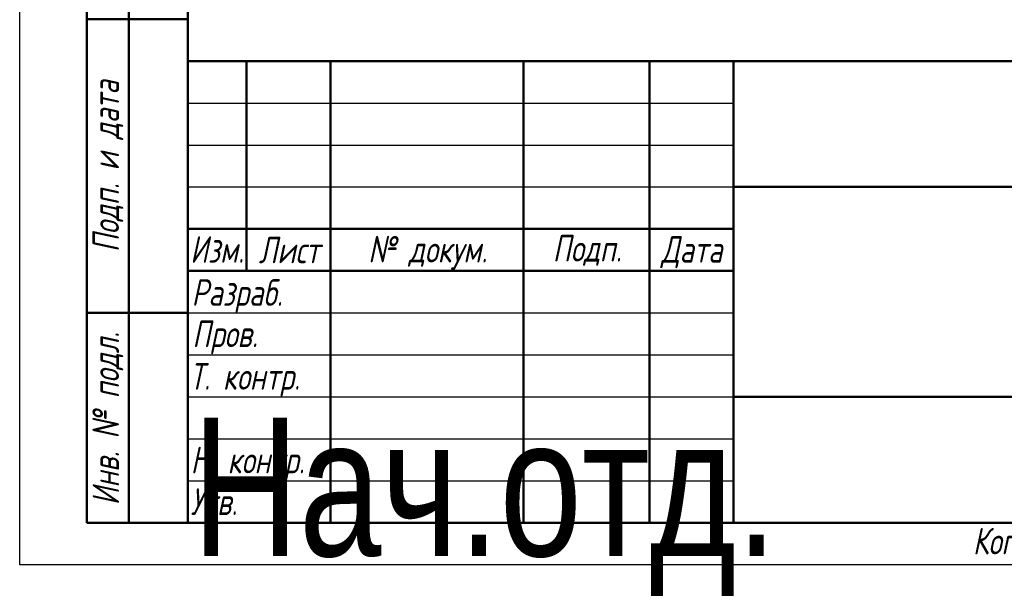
# Model space of a CAD drawing. Header units: millimetres. Extents: x -120 to 741, y -69 to 356.
# Tile 1 of 15: x 0 to 117, y -3 to 65. Entities that reach past the tile are written whole.
import ezdxf
from ezdxf.enums import TextEntityAlignment as Align

# ---------------------------------------------------------------- set-up
doc = ezdxf.new("R2018")
doc.units = ezdxf.units.MM
for name, color, linetype, lineweight in [('Заголовок (ГОСТ)', 7, 'Continuous', 50), ('Кромка (ГОСТ)', 7, 'Continuous', 50), ('Обозначение (ГОСТ)', 7, 'Continuous', 25), ('Эскизная геометрия (ГОСТ)', 7, 'Continuous', 50)]:
    doc.layers.add(name, color=color, linetype=linetype, lineweight=lineweight)
doc.styles.get("Standard").update_dxf_attribs({"font": 'GOST Common Italic.ttf'})
doc.styles.add('Альтернативный текст (ГОСТ)', font='txt', dxfattribs={"width": 0.8})

# ---------------------------------------------------------------- blocks, each defined once
blk = doc.blocks.new('ГОСТ - Доп. графы 1')
at = {"layer": 'Эскизная геометрия (ГОСТ)'}
for p, q in [((-12, 0), (-12, 145)), ((-12, 145), (0, 145)), ((-7, 145), (-7, 0)), ((-12, 110), (-7, 110)), ((-7, 110), (0, 110)), ((-12, 85), (-7, 85)), ((-7, 85), (0, 85)), ((-12, 60), (-7, 60)), ((-7, 60), (0, 60)), ((-12, 25), (-7, 25)), ((-7, 25), (0, 25)), ((0, 0), (-12, 0))]:
    blk.add_line(p, q, dxfattribs=at)
at = {"layer": 'Обозначение (ГОСТ)', "char_height": 3.17, "attachment_point": 5, "rotation": 90, "style": 'Альтернативный текст (ГОСТ)'}
for s, insert, width in [('\\fGOST Common|b0|i1;\\H3.1700;Подп. и дата', (-9.37, 127.41), 34.7679), ('\\fGOST Common|b0|i1;\\H3.1700;Инв. № дубл.', (-8.95, 97.55), 24.8438), ('\\fGOST Common|b0|i1;\\H3.1700;Взам. инв. №', (-9.58, 72.53), 24.8669), ('\\fGOST Common|b0|i1;\\H3.1700;Подп. и дата', (-9.5, 42.47), 35.1486), ('\\fGOST Common|b0|i1;\\H3.1700;Инв. № подл.', (-9.5, 12.41), 24.9618)]:
    blk.add_mtext(s, dxfattribs=dict(at, insert=insert, width=width))
at = {"layer": 'Обозначение (ГОСТ)', "lineweight": 30, "width": 0.8, "flags": 17}
for tag, p in [('Подп._и_дата_2', (-3.53, 127.51)), ('Инв._номер_дубликата', (-3.41, 97.47)), ('Взамен_инв._номера', (-3.46, 72.53)), ('Подп._и_дата_1', (-3.42, 42.35)), ('ИНВЕНТАРНЫЙ_НОМЕР', (-3.33, 12.68))]:
    blk.add_attdef(tag, text='', height=3.17, rotation=90, dxfattribs=at).set_placement(p, align=Align.MIDDLE_CENTER)
blk = doc.blocks.new('Основные надписи ГОСТ - Форма 1')
at = {"layer": 'Заголовок (ГОСТ)'}
for p, q in [((0, 55), (185, 55)), ((0, 0), (0, 55)), ((0, 0), (0, 55)), ((7, 55), (7, 30)), ((17, 55), (17, 0)), ((40, 55), (40, 0)), ((55, 55), (55, 0)), ((65, 55), (65, 0)), ((65, 40), (185, 40)), ((0, 35), (65, 35)), ((0, 30), (65, 30)), ((65, 15), (185, 15)), ((185, 0), (0, 0))]:
    blk.add_line(p, q, dxfattribs=at)
at = {"layer": 'Заголовок (ГОСТ)', "linetype": 'Continuous', "lineweight": 25}
for p, q in [((0, 50), (65, 50)), ((0, 45), (65, 45)), ((0, 40), (65, 40)), ((0, 25), (65, 25)), ((0, 20), (65, 20)), ((0, 15), (65, 15)), ((0, 10), (65, 10)), ((0, 5), (65, 5))]:
    blk.add_line(p, q, dxfattribs=at)
at = {"layer": 'Заголовок (ГОСТ)', "char_height": 3.17, "style": 'Альтернативный текст (ГОСТ)'}
for s, insert, width, attachment_point in [('\\fGOST Common|b0|i1;\\H3.1700;Изм.', (3.5, 32.56), 6.9635, 5), ('\\fGOST Common|b0|i1;\\H3.1700;Лист', (12.1, 32.5), 10.0029, 5), ('\\fGOST Common|b0|i1;\\H3.1700;Подп.', (47.56, 32.45), 14.879, 5), ('\\A0;\\fGOST Common|b0|i1;\\H3.1700;№ докум.', (28.58, 32.16), 22.9069, 5), ('\\fGOST Common|b0|i1;\\H3.1700;Дата', (60.02, 32.24), 9.9614, 5), ('\\fGOST Common|b0|i1;\\H3.1700;Разраб.', (0.47, 27), 16.9971, 4), ('\\fGOST Common|b0|i1;\\H3.1700;Пров.', (0.56, 22.08), 17.0192, 4), ('\\A0;\\fGOST Common|b0|i1;\\H3.1700;Т. контр.', (0.23, 17.01), 16.9554, 4), ('\\fGOST Common|b0|i1;\\H3.1700;Н. контр.', (0.36, 7.05), 16.9999, 4), ('\\fGOST Common|b0|i1;\\H3.1700;Утв.', (0.34, 2.52), 17.0083, 4), ('\\fGOST Common|b0|i1;\\H3.1700;Копировал', (93.48, -0.59), 19.7871, 1)]:
    blk.add_mtext(s, dxfattribs=dict(at, insert=insert, width=width, attachment_point=attachment_point))
at = {"layer": 'Заголовок (ГОСТ)', "lineweight": 30, "flags": 104}
for tag, height, width, p in [('Изм1', 2.89, 0.7, (3.51, 52.52)), ('Лист1', 2.89, 0.7, (12.03, 52.52)), ('Докум1', 2.89, 0.7, (28.54, 52.48)), ('Изм2', 2.89, 0.7, (3.5, 47.52)), ('Лист2', 2.89, 0.7, (12.01, 47.5)), ('Докум2', 2.89, 0.7, (28.53, 47.5)), ('Изм3', 2.89, 0.7, (3.5, 42.5)), ('Лист3', 2.89, 0.7, (12.01, 42.51)), ('Докум3', 2.89, 0.7, (28.51, 42.48)), ('Изм4', 2.89, 0.7, (3.51, 37.5)), ('Лист4', 2.89, 0.7, (12, 37.53)), ('Докум4', 2.89, 0.7, (28.51, 37.52)), ('НАИМЕНОВАНИЕ', 5, 0.8, (100.03, 29.98)), ('Литера', 3.5, 0.8, (137.52, 27.25)), ('Литера2', 3.5, 0.8, (142.51, 27.22)), ('Литера3', 3.5, 0.8, (147.52, 27.21)), ('Масса', 3.5, 0.8, (158.47, 27.53)), ('Масштаб', 3.5, 0.8, (176, 27.6)), ('Тип_документа', 3.17, 0.8, (100.08, 17.56)), ('Листов', 3.17, 0.8, (177.46, 17.58)), ('Материал_Класс', 3.5, 0.9, (100, 7.5))]:
    blk.add_attdef(tag, text='', height=height, dxfattribs=dict(at, width=width)).set_placement(p, align=Align.MIDDLE_CENTER)
for tag, height, width, p in [('Подп1', 2.89, 0.7, (40.01, 52.51)), ('Дата1', 2, 0.7, (55.01, 52.51)), ('Подп2', 2.89, 0.7, (40.01, 47.5)), ('Дата2', 2, 0.7, (55.01, 47.49)), ('Подп3', 2.89, 0.7, (40.01, 42.51)), ('Дата3', 2, 0.7, (55.02, 42.52)), ('Подп4', 2.89, 0.7, (40.01, 37.51)), ('Дата4', 2, 0.7, (55.02, 37.51)), ('АВТОР', 3.17, 0.8, (17.41, 27.49)), ('Разработал_Подп.', 2.89, 0.7, (40.05, 27.51)), ('ДАТА_СОЗДАНИЯ', 2, 0.7, (55.01, 27.51)), ('ПРОВЕРИЛ', 3.17, 0.8, (17.41, 22.53)), ('Проверил_Подп.', 2.89, 0.7, (40.05, 22.52)), ('ДАТА_ПРОВЕРКИ', 2, 0.7, (55.02, 22.51)), ('ТЕХНОЛОГ', 3.17, 0.8, (17.33, 17.54)), ('Технолог_Подп.', 2.89, 0.7, (40.05, 17.51)), ('Технолог_Дата', 2, 0.7, (55.01, 17.5)), ('НАЧ._ОТДЕЛА', 3.17, 0.8, (17.46, 12.45)), ('Руководитель_Подп.', 2.89, 0.7, (40.01, 12.5)), ('Руководитель_Дата', 2, 0.7, (55.01, 12.51)), ('Должность_руководителя', 3.17, 0.8, (0.52, 12.51)), ('НОРМОКОНТРОЛЬ', 3.17, 0.8, (17.37, 7.48)), ('Нормоконтроль_Подп.', 2.89, 0.7, (40.05, 7.52)), ('ДАТА_НОРМОКОНТРОЛЯ', 2, 0.7, (55.02, 7.51)), ('УТВЕРДИЛ', 3.17, 0.8, (17.4, 2.51)), ('Утвердил_Подп.', 2.89, 0.7, (40.05, 2.51)), ('ДАТА_УТВЕРЖДЕНИЯ', 2, 0.7, (55.01, 2.5))]:
    blk.add_attdef(tag, text='', height=height, dxfattribs=dict(at, width=width)).set_placement(p, align=Align.MIDDLE_LEFT)
for tag, height, p in [('ОБОЗНАЧЕНИЕ', 5, (125.33, 47.56)), ('ОРГАНИЗАЦИЯ', 3.5, (160.02, 7.6))]:
    blk.add_attdef(tag, text='', height=height, dxfattribs=at).set_placement(p, align=Align.MIDDLE_CENTER)
at = {"layer": 'Заголовок (ГОСТ)', "lineweight": 30, "width": 0.9, "flags": 104}
for tag, p in [('Материал_Наим.', (133.71, 9.75)), ('Материал_ГОСТ', (134.04, 4.06))]:
    blk.add_attdef(tag, text='', height=3.5, dxfattribs=at).set_placement(p, align=Align.MIDDLE_RIGHT)
blk = doc.blocks.new('Рамки ГОСТ_ граница 297x210')
at = {"layer": 'Кромка (ГОСТ)', "lineweight": 25}
for p, q in [((0, 0), (0, 297)), ((210, 0), (0, 0))]:
    blk.add_line(p, q, dxfattribs=at)
at = {"layer": 'Кромка (ГОСТ)'}
for p, q in [((20, 292), (20, 5)), ((20, 5), (205, 5))]:
    blk.add_line(p, q, dxfattribs=at)

msp = doc.modelspace()

# ---------------------------------------------------------------- block references
for name, p in [('Рамки ГОСТ_ граница 297x210', (0, 0)), ('ГОСТ - Доп. графы 1', (20, 5))]:
    msp.add_blockref(name, p)
ref = msp.add_blockref('Основные надписи ГОСТ - Форма 1', (20, 5))
lines = msp.add_mtext('\\W0.8000;Нач.отд.', dxfattribs={"layer": 'Заголовок (ГОСТ)', "insert": (20.522, 17.514), "char_height": 16.47596, "attachment_point": 1})
ref.add_attrib('Должность_руководителя', '', (20.522, 17.514), dxfattribs={"flags": 104}).embed_mtext(lines)
lines = msp.add_mtext('\\W0.8000;', dxfattribs={"layer": 'Заголовок (ГОСТ)', "insert": (37.411, 32.488), "char_height": 22.5926, "attachment_point": 1})
ref.add_attrib('АВТОР', '', (37.411, 32.488), dxfattribs={"flags": 104}).embed_mtext(lines)
lines = msp.add_mtext('\\W0.8000;', dxfattribs={"layer": 'Заголовок (ГОСТ)', "insert": (37.408, 27.526), "char_height": 22.5517, "attachment_point": 1})
ref.add_attrib('ПРОВЕРИЛ', '', (37.408, 27.526), dxfattribs={"flags": 104}).embed_mtext(lines)
lines = msp.add_mtext('\\W0.8000;', dxfattribs={"layer": 'Заголовок (ГОСТ)', "insert": (37.334, 22.543), "char_height": 22.671, "attachment_point": 1})
ref.add_attrib('ТЕХНОЛОГ', '', (37.334, 22.543), dxfattribs={"flags": 104}).embed_mtext(lines)
lines = msp.add_mtext('\\W0.8000;', dxfattribs={"layer": 'Заголовок (ГОСТ)', "insert": (37.462, 17.446), "char_height": 22.555, "attachment_point": 1})
ref.add_attrib('НАЧ._ОТДЕЛА', '', (37.462, 17.446), dxfattribs={"flags": 104}).embed_mtext(lines)
lines = msp.add_mtext('\\W0.8000;', dxfattribs={"layer": 'Заголовок (ГОСТ)', "insert": (37.375, 12.481), "char_height": 22.669, "attachment_point": 1})
ref.add_attrib('НОРМОКОНТРОЛЬ', '', (37.375, 12.481), dxfattribs={"flags": 104}).embed_mtext(lines)
lines = msp.add_mtext('\\W0.8000;', dxfattribs={"layer": 'Заголовок (ГОСТ)', "insert": (37.401, 7.507), "char_height": 22.613, "attachment_point": 1})
ref.add_attrib('УТВЕРДИЛ', '', (37.401, 7.507), dxfattribs={"flags": 104}).embed_mtext(lines)
lines = msp.add_mtext('\\W0.7000;', dxfattribs={"layer": 'Заголовок (ГОСТ)', "insert": (75.012, 57.513), "char_height": 9.9845, "attachment_point": 1})
ref.add_attrib('Дата1', '', (75.012, 57.513), dxfattribs={"flags": 104}).embed_mtext(lines)
lines = msp.add_mtext('\\W0.7000;', dxfattribs={"layer": 'Заголовок (ГОСТ)', "insert": (75.012, 52.491), "char_height": 9.9845, "attachment_point": 1})
ref.add_attrib('Дата2', '', (75.012, 52.491), dxfattribs={"flags": 104}).embed_mtext(lines)
lines = msp.add_mtext('\\W0.7000;', dxfattribs={"layer": 'Заголовок (ГОСТ)', "insert": (75.023, 47.521), "char_height": 9.9712, "attachment_point": 1})
ref.add_attrib('Дата3', '', (75.023, 47.521), dxfattribs={"flags": 104}).embed_mtext(lines)
lines = msp.add_mtext('\\W0.7000;', dxfattribs={"layer": 'Заголовок (ГОСТ)', "insert": (75.023, 42.509), "char_height": 9.9886, "attachment_point": 1})
ref.add_attrib('Дата4', '', (75.023, 42.509), dxfattribs={"flags": 104}).embed_mtext(lines)
lines = msp.add_mtext('\\W0.7000;', dxfattribs={"layer": 'Заголовок (ГОСТ)', "insert": (75.009, 32.511), "char_height": 9.9804, "attachment_point": 1})
ref.add_attrib('ДАТА_СОЗДАНИЯ', '', (75.009, 32.511), dxfattribs={"flags": 104}).embed_mtext(lines)
lines = msp.add_mtext('\\W0.7000;', dxfattribs={"layer": 'Заголовок (ГОСТ)', "insert": (75.022, 27.51), "char_height": 9.9577, "attachment_point": 1})
ref.add_attrib('ДАТА_ПРОВЕРКИ', '', (75.022, 27.51), dxfattribs={"flags": 104}).embed_mtext(lines)
lines = msp.add_mtext('\\W0.7000;', dxfattribs={"layer": 'Заголовок (ГОСТ)', "insert": (75.015, 22.503), "char_height": 9.9863, "attachment_point": 1})
ref.add_attrib('Технолог_Дата', '', (75.015, 22.503), dxfattribs={"flags": 104}).embed_mtext(lines)
lines = msp.add_mtext('\\W0.7000;', dxfattribs={"layer": 'Заголовок (ГОСТ)', "insert": (75.01, 17.509), "char_height": 9.9902, "attachment_point": 1})
ref.add_attrib('Руководитель_Дата', '', (75.01, 17.509), dxfattribs={"flags": 104}).embed_mtext(lines)
lines = msp.add_mtext('\\W0.7000;', dxfattribs={"layer": 'Заголовок (ГОСТ)', "insert": (75.024, 12.511), "char_height": 9.9825, "attachment_point": 1})
ref.add_attrib('ДАТА_НОРМОКОНТРОЛЯ', '', (75.024, 12.511), dxfattribs={"flags": 104}).embed_mtext(lines)
lines = msp.add_mtext('\\W0.7000;', dxfattribs={"layer": 'Заголовок (ГОСТ)', "insert": (75.009, 7.498), "char_height": 9.9968, "attachment_point": 1})
ref.add_attrib('ДАТА_УТВЕРЖДЕНИЯ', '', (75.009, 7.498), dxfattribs={"flags": 104}).embed_mtext(lines)
lines = msp.add_mtext('\\W0.7000;', dxfattribs={"layer": 'Заголовок (ГОСТ)', "insert": (60.014, 57.512), "char_height": 14.92, "attachment_point": 1})
ref.add_attrib('Подп1', '', (60.014, 57.512), dxfattribs={"flags": 104}).embed_mtext(lines)
lines = msp.add_mtext('\\W0.7000;', dxfattribs={"layer": 'Заголовок (ГОСТ)', "insert": (60.014, 52.503), "char_height": 14.9856, "attachment_point": 1})
ref.add_attrib('Подп2', '', (60.014, 52.503), dxfattribs={"flags": 104}).embed_mtext(lines)
lines = msp.add_mtext('\\W0.7000;', dxfattribs={"layer": 'Заголовок (ГОСТ)', "insert": (60.014, 47.515), "char_height": 14.9856, "attachment_point": 1})
ref.add_attrib('Подп3', '', (60.014, 47.515), dxfattribs={"flags": 104}).embed_mtext(lines)
lines = msp.add_mtext('\\W0.7000;', dxfattribs={"layer": 'Заголовок (ГОСТ)', "insert": (60.014, 42.506), "char_height": 14.9659, "attachment_point": 1})
ref.add_attrib('Подп4', '', (60.014, 42.506), dxfattribs={"flags": 104}).embed_mtext(lines)
lines = msp.add_mtext('\\W0.7000;', dxfattribs={"layer": 'Заголовок (ГОСТ)', "insert": (60.045, 32.514), "char_height": 14.9596, "attachment_point": 1})
ref.add_attrib('Разработал_Подп.', '', (60.045, 32.514), dxfattribs={"flags": 104}).embed_mtext(lines)
lines = msp.add_mtext('\\W0.7000;', dxfattribs={"layer": 'Заголовок (ГОСТ)', "insert": (60.045, 27.525), "char_height": 14.9397, "attachment_point": 1})
ref.add_attrib('Проверил_Подп.', '', (60.045, 27.525), dxfattribs={"flags": 104}).embed_mtext(lines)
lines = msp.add_mtext('\\W0.7000;', dxfattribs={"layer": 'Заголовок (ГОСТ)', "insert": (60.045, 22.515), "char_height": 14.9397, "attachment_point": 1})
ref.add_attrib('Технолог_Подп.', '', (60.045, 22.515), dxfattribs={"flags": 104}).embed_mtext(lines)
lines = msp.add_mtext('\\W0.7000;', dxfattribs={"layer": 'Заголовок (ГОСТ)', "insert": (60.005, 17.505), "char_height": 14.9795, "attachment_point": 1})
ref.add_attrib('Руководитель_Подп.', '', (60.005, 17.505), dxfattribs={"flags": 104}).embed_mtext(lines)
lines = msp.add_mtext('\\W0.7000;', dxfattribs={"layer": 'Заголовок (ГОСТ)', "insert": (60.045, 12.515), "char_height": 14.9397, "attachment_point": 1})
ref.add_attrib('Нормоконтроль_Подп.', '', (60.045, 12.515), dxfattribs={"flags": 104}).embed_mtext(lines)
lines = msp.add_mtext('\\W0.7000;', dxfattribs={"layer": 'Заголовок (ГОСТ)', "insert": (60.045, 7.505), "char_height": 14.9596, "attachment_point": 1})
ref.add_attrib('Утвердил_Подп.', '', (60.045, 7.505), dxfattribs={"flags": 104}).embed_mtext(lines)
lines = msp.add_mtext('\\W0.7000;', dxfattribs={"layer": 'Заголовок (ГОСТ)', "insert": (48.542, 57.483), "char_height": 22.947, "attachment_point": 1})
ref.add_attrib('Докум1', '', (48.542, 57.483), dxfattribs={"flags": 104}).embed_mtext(lines)
lines = msp.add_mtext('\\W0.7000;', dxfattribs={"layer": 'Заголовок (ГОСТ)', "insert": (48.526, 52.497), "char_height": 22.9782, "attachment_point": 1})
ref.add_attrib('Докум2', '', (48.526, 52.497), dxfattribs={"flags": 104}).embed_mtext(lines)
lines = msp.add_mtext('\\W0.7000;', dxfattribs={"layer": 'Заголовок (ГОСТ)', "insert": (48.51, 47.479), "char_height": 22.947, "attachment_point": 1})
ref.add_attrib('Докум3', '', (48.51, 47.479), dxfattribs={"flags": 104}).embed_mtext(lines)
lines = msp.add_mtext('\\W0.7000;', dxfattribs={"layer": 'Заголовок (ГОСТ)', "insert": (48.515, 42.52), "char_height": 22.9741, "attachment_point": 1})
ref.add_attrib('Докум4', '', (48.515, 42.52), dxfattribs={"flags": 104}).embed_mtext(lines)
lines = msp.add_mtext('\\W0.7000;', dxfattribs={"layer": 'Заголовок (ГОСТ)', "insert": (32.031, 57.516), "char_height": 9.9931, "attachment_point": 1})
ref.add_attrib('Лист1', '', (32.031, 57.516), dxfattribs={"flags": 104}).embed_mtext(lines)
lines = msp.add_mtext('\\W0.7000;', dxfattribs={"layer": 'Заголовок (ГОСТ)', "insert": (32.012, 52.504), "char_height": 9.9781, "attachment_point": 1})
ref.add_attrib('Лист2', '', (32.012, 52.504), dxfattribs={"flags": 104}).embed_mtext(lines)
lines = msp.add_mtext('\\W0.7000;', dxfattribs={"layer": 'Заголовок (ГОСТ)', "insert": (32.012, 47.508), "char_height": 9.9781, "attachment_point": 1})
ref.add_attrib('Лист3', '', (32.012, 47.508), dxfattribs={"flags": 104}).embed_mtext(lines)
lines = msp.add_mtext('\\W0.7000;', dxfattribs={"layer": 'Заголовок (ГОСТ)', "insert": (32.004, 42.526), "char_height": 9.9936, "attachment_point": 1})
ref.add_attrib('Лист4', '', (32.004, 42.526), dxfattribs={"flags": 104}).embed_mtext(lines)
lines = msp.add_mtext('\\W0.7000;', dxfattribs={"layer": 'Заголовок (ГОСТ)', "insert": (23.513, 57.516), "char_height": 7.004, "attachment_point": 1})
ref.add_attrib('Изм1', '', (23.513, 57.516), dxfattribs={"flags": 104}).embed_mtext(lines)
lines = msp.add_mtext('\\W0.7000;', dxfattribs={"layer": 'Заголовок (ГОСТ)', "insert": (23.504, 52.521), "char_height": 6.9877, "attachment_point": 1})
ref.add_attrib('Изм2', '', (23.504, 52.521), dxfattribs={"flags": 104}).embed_mtext(lines)
lines = msp.add_mtext('\\W0.7000;', dxfattribs={"layer": 'Заголовок (ГОСТ)', "insert": (23.504, 47.5), "char_height": 7.0203, "attachment_point": 1})
ref.add_attrib('Изм3', '', (23.504, 47.5), dxfattribs={"flags": 104}).embed_mtext(lines)
lines = msp.add_mtext('\\W0.7000;', dxfattribs={"layer": 'Заголовок (ГОСТ)', "insert": (23.513, 42.504), "char_height": 7.004, "attachment_point": 1})
ref.add_attrib('Изм4', '', (23.513, 42.504), dxfattribs={"flags": 104}).embed_mtext(lines)

doc.saveas('drawing.dxf')
